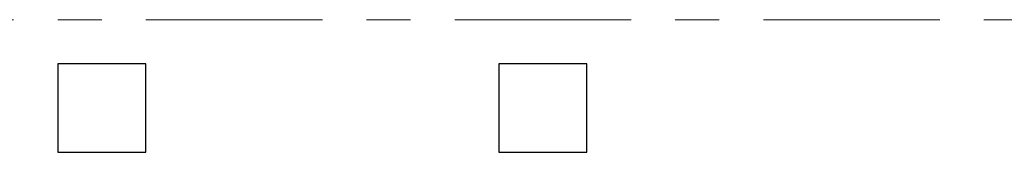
# Model space of a CAD drawing. Header units: metres. Extents: x -38 to 107, y -15 to 21.
# Tile 16 of 89: x 15.284 to 17.516, y 7.1 to 7.4. Entities that reach past the tile are written whole.
import ezdxf

# ---------------------------------------------------------------- set-up
doc = ezdxf.new("R2010")
doc.units = ezdxf.units.M
doc.linetypes.add('______11', pattern=[0.5, 0.4, -0.05, 0, -0.05])
doc.linetypes.add('______5', pattern=[1.1, 0.8, -0.1, 0.1, -0.1])
doc.layers.add('XR$2$Осевая линия (1)', color=7, linetype='______5', lineweight=13)
doc.layers.add('XR$3$Перекрытие (1)', color=7, linetype='Continuous', lineweight=35)

msp = doc.modelspace()

# ---------------------------------------------------------------- linework, layer by layer
at = {"layer": 'XR$2$Осевая линия (1)', "color": 253, "linetype": '______11', "lineweight": 13, "true_color": 0xa0a0a0, "transparency": 33554687}
msp.add_line((-2.63, 7.4), (62.6, 7.4), dxfattribs=at)
at = {"layer": 'XR$3$Перекрытие (1)', "color": 7, "linetype": 'Continuous', "lineweight": 25, "transparency": 33554687}
for p, q in [((15.37, 7.3002), (15.37, 7.1002)), ((15.57, 7.3002), (15.37, 7.3002)), ((15.57, 7.1002), (15.57, 7.3002)), ((16.37, 7.3002), (16.37, 7.1002)), ((16.57, 7.3002), (16.37, 7.3002)), ((16.57, 7.1002), (16.57, 7.3002)), ((15.37, 7.1002), (15.57, 7.1002)), ((16.37, 7.1002), (16.57, 7.1002))]:
    msp.add_line(p, q, dxfattribs=at)

doc.saveas('drawing.dxf')
